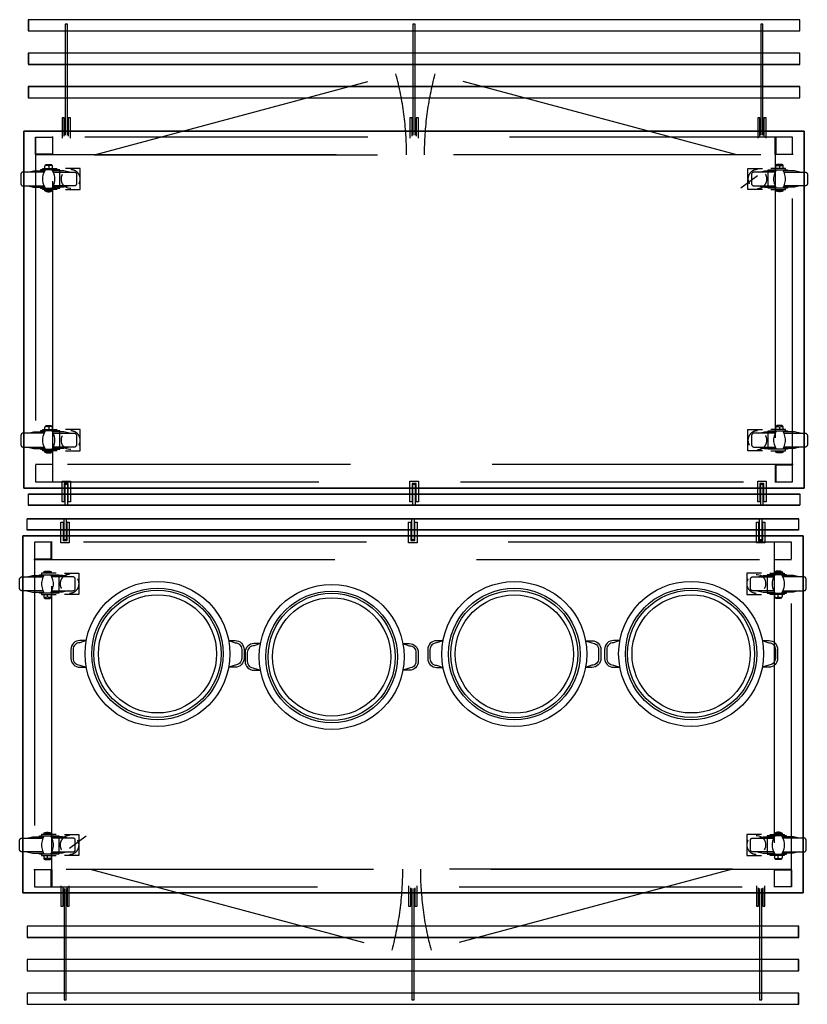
# Model space of a CAD drawing. Header units: millimetres. Extents: x -110 to 230337154, y -20 to 1103899040.
# Tile 43 of 58: x 115191295 to 115193062, y 551931266 to 551933472. Entities that reach past the tile are written whole.
import ezdxf

# ---------------------------------------------------------------- set-up
doc = ezdxf.new("R2010")
doc.units = ezdxf.units.MM
doc.header["$LTSCALE"] = 50
doc.linetypes.add('DASHED', pattern=[19.05, 12.7, -6.35])
doc.layers.get('0').update_dxf_attribs({"lineweight": 5})
doc.layers.add('2D APPARATUUR', color=7, linetype='Continuous')
doc.layers.add('2D APPARATUUR ONDERBOUW', color=40, linetype='DASHED')

# ---------------------------------------------------------------- blocks, each defined once
blk = doc.blocks.new('*U68')
at = {"layer": '2D APPARATUUR ONDERBOUW'}
for q in [(676.1, 181.2), (700, 0)]:
    blk.add_line((0, 0), q, dxfattribs=at)
blk.add_arc((0.6, 0), 699.4, 0, 15.01, dxfattribs=at)
blk = doc.blocks.new('Uitgiftemeubel enkel')
at = {"layer": '2D APPARATUUR'}
for p, q in [((1746.9, 1299.9), (16.8, 1299.9)), ((16.8, 1299.9), (16.8, 1274.8)), ((99.5, 1290.1), (99.5, 1040.8)), ((104.5, 1290.1), (99.5, 1290.1)), ((104.5, 1040.8), (104.5, 1290.1)), ((879.5, 1290.1), (879.5, 1040.8)), ((884.5, 1290.1), (879.5, 1290.1)), ((884.5, 1040.8), (884.5, 1290.1)), ((1659.4, 1290.1), (1659.4, 1040.8)), ((1664.5, 1290.1), (1659.4, 1290.1)), ((1664.5, 1040.8), (1664.5, 1290.1)), ((1746.9, 1274.8), (1746.9, 1299.9)), ((16.8, 1274.8), (1746.9, 1274.8)), ((1746.9, 1225.1), (16.8, 1225.1)), ((16.8, 1225.1), (16.8, 1199.9)), ((1746.9, 1199.9), (1746.9, 1225.1)), ((16.8, 1199.9), (1746.9, 1199.9)), ((1746.9, 1150.2), (16.8, 1150.2)), ((16.8, 1150.2), (16.8, 1124.8)), ((1746.9, 1124.8), (1746.9, 1150.2)), ((16.8, 1124.8), (1746.9, 1124.8)), ((97.6, 1080.2), (92.6, 1080.2)), ((92.6, 1080.2), (92.6, 1034.2)), ((97.6, 1039.2), (97.6, 1080.2)), ((106.6, 1080.2), (106.6, 1039.2)), ((111.7, 1080.2), (106.6, 1080.2)), ((111.7, 1034.2), (111.7, 1080.2)), ((877.6, 1080.2), (872.6, 1080.2)), ((872.6, 1080.2), (872.6, 1034.2)), ((877.6, 1039.2), (877.6, 1080.2)), ((886.6, 1080.2), (886.6, 1039.2)), ((891.6, 1080.2), (886.6, 1080.2)), ((891.6, 1034.2), (891.6, 1080.2)), ((1657.6, 1080.2), (1652.6, 1080.2)), ((1652.6, 1080.2), (1652.6, 1034.2)), ((1657.6, 1039.2), (1657.6, 1080.2)), ((1666.6, 1080.2), (1666.6, 1039.2)), ((1671.6, 1080.2), (1666.6, 1080.2)), ((1671.6, 1034.2), (1671.6, 1080.2)), ((6.7, 249.8), (6.7, 1050.2)), ((6.7, 1050.2), (1757, 1050.2)), ((1757, 1050.2), (1757, 249.8)), ((92.6, 219.7), (92.6, 265.7)), ((92.6, 265.7), (111.7, 265.7)), ((111.7, 265.7), (111.7, 219.7)), ((872.6, 219.7), (872.6, 265.7)), ((872.6, 265.7), (891.6, 265.7)), ((891.6, 265.7), (891.6, 219.7)), ((1652.6, 219.7), (1652.6, 265.7)), ((1652.6, 265.7), (1671.6, 265.7)), ((1671.6, 265.7), (1671.6, 219.7)), ((1757, 249.8), (6.7, 249.8)), ((106.6, 260.7), (97.6, 260.7)), ((97.6, 260.7), (97.6, 219.7)), ((99.5, 211.5), (99.5, 259.1)), ((99.5, 259.1), (104.5, 259.1)), ((104.5, 259.1), (104.5, 211.5)), ((106.6, 219.7), (106.6, 260.7)), ((886.6, 260.7), (877.6, 260.7)), ((877.6, 260.7), (877.6, 219.7)), ((879.5, 211.5), (879.5, 259.1)), ((879.5, 259.1), (884.5, 259.1)), ((884.5, 259.1), (884.5, 211.5)), ((886.6, 219.7), (886.6, 260.7)), ((1666.6, 260.7), (1657.6, 260.7)), ((1657.6, 260.7), (1657.6, 219.7)), ((1659.4, 211.5), (1659.4, 259.1)), ((1659.4, 259.1), (1664.5, 259.1)), ((1664.5, 259.1), (1664.5, 211.5)), ((1666.6, 219.7), (1666.6, 260.7)), ((16.8, 236.9), (1746.9, 236.9)), ((1746.9, 211.5), (16.8, 211.5)), ((97.6, 219.7), (92.6, 219.7)), ((111.7, 219.7), (106.6, 219.7)), ((877.6, 219.7), (872.6, 219.7)), ((891.6, 219.7), (886.6, 219.7)), ((1657.6, 219.7), (1652.6, 219.7)), ((1671.6, 219.7), (1666.6, 219.7))]:
    blk.add_line(p, q, dxfattribs=at)
for points in [[(17.2, 1299.6), (17.2, 1274.7), (1747, 1274.7), (1747, 1299.6)], [(17.2, 1224.7), (17.2, 1199.8), (1747, 1199.8), (1747, 1224.7)], [(17.2, 1124.7), (1747, 1124.7), (1747, 1149.8), (17.2, 1149.8)], [(17.2, 237), (1747, 237), (1747, 211.8), (17.2, 211.8)]]:
    blk.add_lwpolyline(points, close=True, dxfattribs=at)
at = {"layer": '2D APPARATUUR', "color": 7, "lineweight": 25}
blk.add_lwpolyline([(7.1, 1050.2), (7.1, 250.1), (1757.1, 250.1), (1757.1, 1050.2)], close=True, dxfattribs=at)
at = {"layer": '2D APPARATUUR ONDERBOUW'}
for p, q in [((72, 997.8), (72, 1037.8)), ((1692, 997.8), (1692, 1037.8)), ((33.3, 998.9), (33.3, 1036.4)), ((33.3, 1036.4), (70.9, 1036.4)), ((70.9, 1036.4), (70.9, 998.9)), ((1693.3, 1036.4), (1693.3, 998.9)), ((1730.9, 1036.4), (1693.3, 1036.4)), ((1730.9, 998.9), (1730.9, 1036.4)), ((32, 997.8), (72, 997.8)), ((70.9, 998.9), (33.3, 998.9)), ((1731.9, 997.8), (1692, 997.8)), ((1693.3, 998.9), (1730.9, 998.9)), ((54, 971.6), (54.8, 973.2)), ((54.8, 972.4), (54, 971.6)), ((54, 966.6), (54, 971.6)), ((54.8, 973.2), (55.6, 974.5)), ((55.8, 972.9), (54.8, 972.4)), ((55.6, 974.5), (56.6, 975.6)), ((56.6, 973.5), (55.8, 972.9)), ((56.6, 975.6), (68.5, 975.6)), ((57.7, 973.5), (56.6, 973.5)), ((59, 973.5), (57.7, 973.5)), ((60.1, 973.5), (59, 973.5)), ((60.9, 972.9), (60.1, 973.5)), ((61.9, 972.4), (60.9, 972.9)), ((62.7, 971.6), (61.9, 972.4)), ((63.2, 972.4), (62.7, 971.6)), ((62.7, 971.6), (62.7, 966.6)), ((64.3, 972.9), (63.2, 972.4)), ((65.4, 973.5), (64.3, 972.9)), ((66.4, 973.5), (65.4, 973.5)), ((67.5, 973.5), (66.4, 973.5)), ((68.5, 973.5), (67.5, 973.5)), ((68.5, 975.6), (69.6, 974.5)), ((69.3, 972.9), (68.5, 973.5)), ((70.4, 972.4), (69.3, 972.9)), ((69.6, 974.5), (70.4, 973.2)), ((70.4, 973.2), (71.2, 971.6)), ((71.2, 971.6), (70.4, 972.4)), ((71.2, 966.6), (71.2, 971.6)), ((1693.6, 973.2), (1693, 971.6)), ((1693, 971.6), (1693.8, 972.4)), ((1693, 966.6), (1693, 971.6)), ((1694.4, 974.5), (1693.6, 973.2)), ((1693.8, 972.4), (1694.6, 972.9)), ((1695.4, 975.6), (1694.4, 974.5)), ((1694.6, 972.9), (1695.7, 973.5)), ((1707.6, 975.6), (1695.4, 975.6)), ((1695.7, 973.5), (1696.7, 973.5)), ((1696.7, 973.5), (1697.8, 973.5)), ((1697.8, 973.5), (1698.9, 973.5)), ((1698.9, 973.5), (1699.9, 972.9)), ((1699.9, 972.9), (1700.7, 972.4)), ((1700.7, 972.4), (1701.5, 971.6)), ((1701.5, 971.6), (1702.3, 972.4)), ((1701.5, 971.6), (1701.5, 966.6)), ((1702.3, 972.4), (1703.1, 972.9)), ((1703.1, 972.9), (1704.2, 973.5)), ((1704.2, 973.5), (1705.2, 973.5)), ((1705.2, 973.5), (1706.3, 973.5)), ((1706.3, 973.5), (1707.3, 973.5)), ((1707.3, 973.5), (1708.4, 972.9)), ((1708.7, 974.5), (1707.6, 975.6)), ((1708.4, 972.9), (1709.2, 972.4)), ((1709.4, 973.2), (1708.7, 974.5)), ((1709.2, 972.4), (1710, 971.6)), ((1710, 971.6), (1709.4, 973.2)), ((1710, 966.6), (1710, 971.6)), ((0.3, 954.2), (0, 953.4)), ((0, 953.4), (0, 932.5)), ((0.5, 955), (0.3, 954.2)), ((0.8, 955.7), (0.5, 955)), ((1.3, 956.5), (0.8, 955.7)), ((1.9, 957.1), (1.3, 956.5)), ((2.6, 957.6), (1.9, 957.1)), ((3.4, 958.1), (2.6, 957.6)), ((4.2, 958.4), (3.4, 958.1)), ((5, 958.4), (4.2, 958.4)), ((52.7, 958.4), (5, 958.4)), ((15.9, 958.4), (28.8, 961.3)), ((28.8, 961.3), (54.2, 961.3)), ((87.8, 963.4), (44.2, 963.4)), ((44.2, 963.4), (44.2, 961.3)), ((49.2, 964.2), (49.2, 966.6)), ((49.2, 966.6), (81.8, 966.6)), ((49.5, 946), (50.5, 952)), ((50.5, 952), (52.4, 957.9)), ((52.4, 957.9), (55.3, 963.4)), ((69.8, 963.4), (72.8, 957.9)), ((96.3, 961.3), (71.2, 961.3)), ((72.5, 958.4), (120.1, 958.4)), ((72.8, 957.9), (74.9, 952)), ((74.9, 952), (75.7, 946)), ((87.8, 922.4), (87.8, 963.4)), ((91.5, 947.8), (92.9, 951.5)), ((92.9, 951.5), (93.9, 953.4)), ((109.3, 958.4), (96.3, 961.3)), ((133.3, 966.6), (100.5, 966.6)), ((120.1, 958.4), (120.9, 958.4)), ((120.9, 958.4), (121.7, 958.1)), ((121.7, 958.1), (122.5, 957.6)), ((122.5, 957.6), (123.3, 957.1)), ((123.3, 957.1), (123.8, 956.5)), ((123.8, 956.5), (124.4, 955.7)), ((124.4, 955.7), (124.9, 955)), ((124.9, 955), (125.1, 954.2)), ((125.1, 954.2), (125.1, 953.4)), ((125.1, 953.4), (125.1, 932.5)), ((133.3, 919.2), (133.3, 966.6)), ((1652, 950.2), (1614.5, 922.7)), ((1630.9, 919.2), (1630.9, 966.6)), ((1630.9, 966.6), (1663.7, 966.6)), ((1639.3, 955), (1639.1, 954.2)), ((1639.1, 954.2), (1639.1, 953.4)), ((1639.1, 953.4), (1639.1, 932.5)), ((1639.6, 955.7), (1639.3, 955)), ((1640.1, 956.5), (1639.6, 955.7)), ((1640.9, 957.1), (1640.1, 956.5)), ((1641.5, 957.6), (1640.9, 957.1)), ((1642.2, 958.1), (1641.5, 957.6)), ((1643, 958.4), (1642.2, 958.1)), ((1644.1, 958.4), (1643, 958.4)), ((1691.5, 958.4), (1644.1, 958.4)), ((1654.9, 958.4), (1667.9, 961.3)), ((1667.9, 961.3), (1693, 961.3)), ((1676.1, 922.4), (1676.1, 963.4)), ((1676.1, 963.4), (1719.8, 963.4)), ((1715, 966.6), (1682.2, 966.6)), ((1689.3, 952), (1688.3, 946)), ((1691.5, 957.9), (1689.3, 952)), ((1694.4, 963.4), (1691.5, 957.9)), ((1711.8, 957.9), (1708.9, 963.4)), ((1735.1, 961.3), (1710, 961.3)), ((1711.6, 958.4), (1758.9, 958.4)), ((1713.7, 952), (1711.8, 957.9)), ((1714.7, 946), (1713.7, 952)), ((1715, 964.2), (1715, 966.6)), ((1719.8, 963.4), (1719.8, 961.3)), ((1748.1, 958.4), (1735.1, 961.3)), ((1758.9, 958.4), (1760, 958.4)), ((1760, 958.4), (1760.8, 958.1)), ((1760.8, 958.1), (1761.6, 957.6)), ((1761.6, 957.6), (1762.4, 957.1)), ((1762.4, 957.1), (1762.9, 956.5)), ((1762.9, 956.5), (1763.4, 955.7)), ((1763.4, 955.7), (1763.7, 955)), ((1763.7, 955), (1764, 954.2)), ((1764, 954.2), (1764, 953.4)), ((1764, 953.4), (1764, 932.5)), ((0, 932.5), (0.3, 931.4)), ((0.3, 931.4), (0.5, 930.6)), ((0.5, 930.6), (0.8, 929.8)), ((0.8, 929.8), (1.3, 929.3)), ((1.3, 929.3), (1.9, 928.5)), ((1.9, 928.5), (2.6, 928)), ((2.6, 928), (3.4, 927.7)), ((3.4, 927.7), (4.2, 927.4)), ((4.2, 927.4), (5, 927.4)), ((5, 927.4), (52.7, 927.4)), ((15.9, 927.4), (28.8, 924.3)), ((49.5, 939.9), (49.5, 946)), ((50.5, 933.8), (49.5, 939.9)), ((52.4, 927.7), (50.5, 933.8)), ((55.3, 922.4), (52.4, 927.7)), ((72.8, 927.7), (69.8, 922.4)), ((120.1, 927.4), (72.5, 927.4)), ((74.9, 933.8), (72.8, 927.7)), ((75.7, 939.9), (74.9, 933.8)), ((75.7, 946), (75.7, 939.9)), ((91, 943.8), (91.5, 947.8)), ((91, 939.6), (91, 943.8)), ((92.1, 935.9), (91, 939.6)), ((93.7, 932.2), (92.1, 935.9)), ((96, 928.8), (93.7, 932.2)), ((99, 926.1), (96, 928.8)), ((109.3, 927.4), (96.3, 924.3)), ((120.9, 927.4), (120.1, 927.4)), ((121.7, 927.7), (120.9, 927.4)), ((122.5, 928), (121.7, 927.7)), ((123.3, 928.5), (122.5, 928)), ((123.8, 929.3), (123.3, 928.5)), ((124.4, 929.8), (123.8, 929.3)), ((124.9, 930.6), (124.4, 929.8)), ((125.1, 931.4), (124.9, 930.6)), ((125.1, 932.5), (125.1, 931.4)), ((1639.1, 932.5), (1639.1, 931.4)), ((1639.1, 931.4), (1639.3, 930.6)), ((1639.3, 930.6), (1639.6, 929.8)), ((1639.6, 929.8), (1640.1, 929.3)), ((1640.1, 929.3), (1640.9, 928.5)), ((1640.9, 928.5), (1641.5, 928)), ((1641.5, 928), (1642.2, 927.7)), ((1642.2, 927.7), (1643, 927.4)), ((1643, 927.4), (1644.1, 927.4)), ((1644.1, 927.4), (1691.5, 927.4)), ((1654.9, 927.4), (1667.9, 924.3)), ((1688.3, 946), (1688.3, 939.9)), ((1688.3, 939.9), (1689.3, 933.8)), ((1689.3, 933.8), (1691.5, 927.7)), ((1691.5, 927.7), (1694.4, 922.4)), ((1708.9, 922.4), (1711.8, 927.7)), ((1758.9, 927.4), (1711.6, 927.4)), ((1711.8, 927.7), (1713.7, 933.8)), ((1713.7, 933.8), (1714.7, 939.9)), ((1714.7, 939.9), (1714.7, 946)), ((1748.1, 927.4), (1735.1, 924.3)), ((1760, 927.4), (1758.9, 927.4)), ((1760.8, 927.7), (1760, 927.4)), ((1761.6, 928), (1760.8, 927.7)), ((1762.4, 928.5), (1761.6, 928)), ((1762.9, 929.3), (1762.4, 928.5)), ((1763.4, 929.8), (1762.9, 929.3)), ((1763.7, 930.6), (1763.4, 929.8)), ((1764, 931.4), (1763.7, 930.6)), ((1764, 932.5), (1764, 931.4)), ((28.8, 924.3), (54.2, 924.3)), ((44.2, 924.3), (44.2, 922.4)), ((44.2, 922.4), (87.8, 922.4)), ((49.2, 919.2), (49.2, 921.6)), ((81.8, 919.2), (49.2, 919.2)), ((54, 916.1), (54, 919.2)), ((54, 916.1), (57.4, 914.7)), ((71.2, 916.1), (54, 916.1)), ((57.4, 914.7), (60.9, 914.2)), ((60.9, 914.2), (64.3, 914.2)), ((64.3, 914.2), (67.7, 914.7)), ((67.7, 914.7), (71.2, 916.1)), ((96.3, 924.3), (71.2, 924.3)), ((71.2, 916.1), (71.2, 919.2)), ((102.4, 924), (99, 926.1)), ((100.5, 919.2), (133.3, 919.2)), ((106.1, 922.4), (102.4, 924)), ((110.1, 921.6), (106.1, 922.4)), ((111.9, 921.6), (110.1, 921.6)), ((1663.7, 919.2), (1630.9, 919.2)), ((1667.9, 924.3), (1693, 924.3)), ((1719.8, 922.4), (1676.1, 922.4)), ((1682.2, 919.2), (1715, 919.2)), ((1693, 916.1), (1693, 919.2)), ((1696.2, 914.7), (1693, 916.1)), ((1693, 916.1), (1710, 916.1)), ((1699.7, 914.2), (1696.2, 914.7)), ((1703.4, 914.2), (1699.7, 914.2)), ((1706.8, 914.7), (1703.4, 914.2)), ((1710, 916.1), (1706.8, 914.7)), ((1735.1, 924.3), (1710, 924.3)), ((1710, 916.1), (1710, 919.2)), ((1715, 919.2), (1715, 921.6)), ((1719.8, 924.3), (1719.8, 922.4)), ((15.9, 373.1), (28.8, 376.1)), ((28.8, 376.1), (54.2, 376.1)), ((87.8, 378.2), (44.2, 378.2)), ((44.2, 378.2), (44.2, 376.1)), ((49.2, 378.7), (49.2, 381.3)), ((49.2, 381.3), (81.8, 381.3)), ((52.4, 372.6), (55.3, 378.2)), ((54, 386.4), (54.8, 387.7)), ((54.8, 387.2), (54, 386.4)), ((54, 381.3), (54, 386.4)), ((54.8, 387.7), (55.6, 389)), ((55.8, 387.7), (54.8, 387.2)), ((55.6, 389), (56.6, 390.3)), ((56.6, 388), (55.8, 387.7)), ((56.6, 390.3), (68.5, 390.3)), ((57.7, 388.2), (56.6, 388)), ((59, 388.2), (57.7, 388.2)), ((60.1, 388), (59, 388.2)), ((60.9, 387.7), (60.1, 388)), ((61.9, 387.2), (60.9, 387.7)), ((62.7, 386.4), (61.9, 387.2)), ((63.2, 387.2), (62.7, 386.4)), ((62.7, 386.4), (62.7, 381.3)), ((64.3, 387.7), (63.2, 387.2)), ((65.4, 388), (64.3, 387.7)), ((66.4, 388.2), (65.4, 388)), ((67.5, 388.2), (66.4, 388.2)), ((68.5, 388), (67.5, 388.2)), ((68.5, 390.3), (69.6, 389)), ((69.3, 387.7), (68.5, 388)), ((70.4, 387.2), (69.3, 387.7)), ((69.6, 389), (70.4, 387.7)), ((69.8, 378.2), (72.8, 372.6)), ((70.4, 387.7), (71.2, 386.4)), ((71.2, 386.4), (70.4, 387.2)), ((71.2, 381.3), (71.2, 386.4)), ((96.3, 376.1), (71.2, 376.1)), ((87.8, 337.2), (87.8, 378.2)), ((109.3, 373.1), (96.3, 376.1)), ((133.3, 381.3), (100.5, 381.3)), ((133.3, 333.7), (133.3, 381.3)), ((1630.9, 333.7), (1630.9, 381.3)), ((1630.9, 381.3), (1663.7, 381.3)), ((1654.9, 373.1), (1667.9, 376.1)), ((1667.9, 376.1), (1693, 376.1)), ((1676.1, 337.2), (1676.1, 378.2)), ((1676.1, 378.2), (1719.8, 378.2)), ((1715, 381.3), (1682.2, 381.3)), ((1694.4, 378.2), (1691.5, 372.6)), ((1693.6, 387.7), (1693, 386.4)), ((1693, 386.4), (1693.8, 387.2)), ((1693, 381.3), (1693, 386.4)), ((1694.4, 389), (1693.6, 387.7)), ((1693.8, 387.2), (1694.6, 387.7)), ((1695.4, 390.3), (1694.4, 389)), ((1694.6, 387.7), (1695.7, 388)), ((1707.6, 390.3), (1695.4, 390.3)), ((1695.7, 388), (1696.7, 388.2)), ((1696.7, 388.2), (1697.8, 388.2)), ((1697.8, 388.2), (1698.9, 388)), ((1698.9, 388), (1699.9, 387.7)), ((1699.9, 387.7), (1700.7, 387.2)), ((1700.7, 387.2), (1701.5, 386.4)), ((1701.5, 386.4), (1702.3, 387.2)), ((1701.5, 386.4), (1701.5, 381.3)), ((1702.3, 387.2), (1703.1, 387.7)), ((1703.1, 387.7), (1704.2, 388)), ((1704.2, 388), (1705.2, 388.2)), ((1705.2, 388.2), (1706.3, 388.2)), ((1706.3, 388.2), (1707.3, 388)), ((1707.3, 388), (1708.4, 387.7)), ((1708.7, 389), (1707.6, 390.3)), ((1708.4, 387.7), (1709.2, 387.2)), ((1709.4, 387.7), (1708.7, 389)), ((1711.8, 372.6), (1708.9, 378.2)), ((1709.2, 387.2), (1710, 386.4)), ((1710, 386.4), (1709.4, 387.7)), ((1710, 381.3), (1710, 386.4)), ((1735.1, 376.1), (1710, 376.1)), ((1715, 378.7), (1715, 381.3)), ((1719.8, 378.2), (1719.8, 376.1)), ((1748.1, 373.1), (1735.1, 376.1)), ((0.3, 368.9), (0, 368.1)), ((0, 368.1), (0, 347)), ((0.5, 369.7), (0.3, 368.9)), ((0.8, 370.5), (0.5, 369.7)), ((1.3, 371.3), (0.8, 370.5)), ((1.9, 371.8), (1.3, 371.3)), ((2.6, 372.4), (1.9, 371.8)), ((3.4, 372.9), (2.6, 372.4)), ((4.2, 372.9), (3.4, 372.9)), ((5, 373.1), (4.2, 372.9)), ((52.7, 373.1), (5, 373.1)), ((49.5, 360.7), (50.5, 366.8)), ((49.5, 354.4), (49.5, 360.7)), ((50.5, 348.3), (49.5, 354.4)), ((50.5, 366.8), (52.4, 372.6)), ((72.5, 373.1), (120.1, 373.1)), ((72.8, 372.6), (74.9, 366.8)), ((74.9, 366.8), (75.7, 360.7)), ((75.7, 354.4), (74.9, 348.3)), ((75.7, 360.7), (75.7, 354.4)), ((91, 358.3), (91.5, 362.3)), ((91, 354.4), (91, 358.3)), ((92.1, 350.4), (91, 354.4)), ((91.5, 362.3), (92.9, 366.3)), ((92.9, 366.3), (93.9, 368.1)), ((120.1, 373.1), (120.9, 372.9)), ((120.9, 372.9), (121.7, 372.9)), ((121.7, 372.9), (122.5, 372.4)), ((122.5, 372.4), (123.3, 371.8)), ((123.3, 371.8), (123.8, 371.3)), ((123.8, 371.3), (124.4, 370.5)), ((124.4, 370.5), (124.9, 369.7)), ((124.9, 369.7), (125.1, 368.9)), ((125.1, 368.9), (125.1, 368.1)), ((125.1, 368.1), (125.1, 347)), ((1639.3, 369.7), (1639.1, 368.9)), ((1639.1, 368.9), (1639.1, 368.1)), ((1639.1, 368.1), (1639.1, 347)), ((1639.6, 370.5), (1639.3, 369.7)), ((1640.1, 371.3), (1639.6, 370.5)), ((1640.9, 371.8), (1640.1, 371.3)), ((1641.5, 372.4), (1640.9, 371.8)), ((1642.2, 372.9), (1641.5, 372.4)), ((1643, 372.9), (1642.2, 372.9)), ((1644.1, 373.1), (1643, 372.9)), ((1691.5, 373.1), (1644.1, 373.1)), ((1689.3, 366.8), (1688.3, 360.7)), ((1688.3, 360.7), (1688.3, 354.4)), ((1688.3, 354.4), (1689.3, 348.3)), ((1691.5, 372.6), (1689.3, 366.8)), ((1711.6, 373.1), (1758.9, 373.1)), ((1713.7, 366.8), (1711.8, 372.6)), ((1714.7, 360.7), (1713.7, 366.8)), ((1713.7, 348.3), (1714.7, 354.4)), ((1714.7, 354.4), (1714.7, 360.7)), ((1758.9, 373.1), (1760, 372.9)), ((1760, 372.9), (1760.8, 372.9)), ((1760.8, 372.9), (1761.6, 372.4)), ((1761.6, 372.4), (1762.4, 371.8)), ((1762.4, 371.8), (1762.9, 371.3)), ((1762.9, 371.3), (1763.4, 370.5)), ((1763.4, 370.5), (1763.7, 369.7)), ((1763.7, 369.7), (1764, 368.9)), ((1764, 368.9), (1764, 368.1)), ((1764, 368.1), (1764, 347)), ((0, 347), (0.3, 346.2)), ((0.3, 346.2), (0.5, 345.4)), ((0.5, 345.4), (0.8, 344.6)), ((0.8, 344.6), (1.3, 343.8)), ((1.3, 343.8), (1.9, 343.2)), ((1.9, 343.2), (2.6, 342.7)), ((2.6, 342.7), (3.4, 342.5)), ((3.4, 342.5), (4.2, 342.2)), ((4.2, 342.2), (5, 341.9)), ((5, 341.9), (52.7, 341.9)), ((15.9, 341.9), (28.8, 339)), ((28.8, 339), (54.2, 339)), ((44.2, 339), (44.2, 337.2)), ((44.2, 337.2), (87.8, 337.2)), ((49.2, 333.7), (49.2, 336.4)), ((81.8, 333.7), (49.2, 333.7)), ((52.4, 342.5), (50.5, 348.3)), ((55.3, 337.2), (52.4, 342.5)), ((54, 330.8), (54, 333.7)), ((72.8, 342.5), (69.8, 337.2)), ((96.3, 339), (71.2, 339)), ((71.2, 330.8), (71.2, 333.7)), ((120.1, 341.9), (72.5, 341.9)), ((74.9, 348.3), (72.8, 342.5)), ((93.7, 346.7), (92.1, 350.4)), ((96, 343.5), (93.7, 346.7)), ((99, 340.9), (96, 343.5)), ((109.3, 341.9), (96.3, 339)), ((102.4, 338.5), (99, 340.9)), ((100.5, 333.7), (133.3, 333.7)), ((106.1, 337.2), (102.4, 338.5)), ((110.1, 336.4), (106.1, 337.2)), ((111.9, 336.4), (110.1, 336.4)), ((120.9, 342.2), (120.1, 341.9)), ((121.7, 342.5), (120.9, 342.2)), ((122.5, 342.7), (121.7, 342.5)), ((123.3, 343.2), (122.5, 342.7)), ((123.8, 343.8), (123.3, 343.2)), ((124.4, 344.6), (123.8, 343.8)), ((124.9, 345.4), (124.4, 344.6)), ((125.1, 346.2), (124.9, 345.4)), ((125.1, 347), (125.1, 346.2)), ((1663.7, 333.7), (1630.9, 333.7)), ((1639.1, 347), (1639.1, 346.2)), ((1639.1, 346.2), (1639.3, 345.4)), ((1639.3, 345.4), (1639.6, 344.6)), ((1639.6, 344.6), (1640.1, 343.8)), ((1640.1, 343.8), (1640.9, 343.2)), ((1640.9, 343.2), (1641.5, 342.7)), ((1641.5, 342.7), (1642.2, 342.5)), ((1642.2, 342.5), (1643, 342.2)), ((1643, 342.2), (1644.1, 341.9)), ((1644.1, 341.9), (1691.5, 341.9)), ((1654.9, 341.9), (1667.9, 339)), ((1667.9, 339), (1693, 339)), ((1719.8, 337.2), (1676.1, 337.2)), ((1682.2, 333.7), (1715, 333.7)), ((1689.3, 348.3), (1691.5, 342.5)), ((1691.5, 342.5), (1694.4, 337.2)), ((1693, 330.8), (1693, 333.7)), ((1708.9, 337.2), (1711.8, 342.5)), ((1735.1, 339), (1710, 339)), ((1710, 330.8), (1710, 333.7)), ((1758.9, 341.9), (1711.6, 341.9)), ((1711.8, 342.5), (1713.7, 348.3)), ((1715, 333.7), (1715, 336.4)), ((1719.8, 339), (1719.8, 337.2)), ((1748.1, 341.9), (1735.1, 339)), ((1760, 342.2), (1758.9, 341.9)), ((1760.8, 342.5), (1760, 342.2)), ((1761.6, 342.7), (1760.8, 342.5)), ((1762.4, 343.2), (1761.6, 342.7)), ((1762.9, 343.8), (1762.4, 343.2)), ((1763.4, 344.6), (1762.9, 343.8)), ((1763.7, 345.4), (1763.4, 344.6)), ((1764, 346.2), (1763.7, 345.4)), ((1764, 347), (1764, 346.2)), ((54, 330.8), (57.4, 329.5)), ((71.2, 330.8), (54, 330.8)), ((57.4, 329.5), (60.9, 329)), ((60.9, 329), (64.3, 329)), ((64.3, 329), (67.7, 329.5)), ((67.7, 329.5), (71.2, 330.8)), ((1696.2, 329.5), (1693, 330.8)), ((1693, 330.8), (1710, 330.8)), ((1699.7, 329), (1696.2, 329.5)), ((1703.4, 329), (1699.7, 329)), ((1706.8, 329.5), (1703.4, 329)), ((1710, 330.8), (1706.8, 329.5)), ((70.9, 302.8), (33.3, 302.8)), ((33.3, 301.4), (33.3, 263.9)), ((72, 265.2), (72, 302.8)), ((1731.9, 302.8), (1692, 302.8)), ((1692, 302.8), (1692, 262.8)), ((1693.3, 301.4), (1693.3, 263.9)), ((1730.9, 301.4), (1693.3, 301.4)), ((1730.9, 263.9), (1730.9, 301.4)), ((33.3, 263.9), (70.9, 263.9)), ((1693.3, 263.9), (1730.9, 263.9))]:
    blk.add_line(p, q, dxfattribs=at)
for points in [[(33.3, 263.9), (1730.9, 263.9), (1730.9, 1036.4), (33.3, 1036.4)], [(1692, 302.8), (72, 302.8), (72, 997.8), (1692, 997.8)]]:
    blk.add_lwpolyline(points, close=True, dxfattribs=at)
for centre, radius, start, end in [((111.9, 942.6), 21.3, 330.6812, 89.1166), ((1651.9, 942.9), 21.1, 89.7396, 210.4626), ((1652, 942.8), 21.2, 270.2024, 29.9998), ((112.1, 357.2), 21.2, 330.1514, 89.6464), ((1651.8, 357.5), 21, 89.2236, 210.9786), ((1652.2, 357.4), 21, 269.577, 30.6252)]:
    blk.add_arc(centre, radius, start, end, dxfattribs=at)
blk.add_blockref('*U68', (165.2, 997.2))
at = {"xscale": -1}
blk.add_blockref('*U68', (1605.5, 997.2), dxfattribs=at)
blk = doc.blocks.new('AK 2 T')
at = {"layer": '2D APPARATUUR', "color": 251, "true_color": 0x636466}
for points in [[(-159.7, 30), (-174.2, 30, 0.414214), (-194.2, 10), (-194.2, -10, 0.414214), (-174.2, -30), (-159.7, -30)], [(-159.8, 30), (-174.2, 25, 0.414214), (-189.2, 10), (-189.2, -10, 0.414214), (-174.2, -25), (-159.8, -30)], [(159.6, 30), (174.1, 30, -0.414214), (194.1, 10), (194.1, -10, -0.414214), (174.1, -30), (159.6, -30)], [(159.7, 30), (174.1, 25, -0.414214), (189.1, 10), (189.1, -10, -0.414214), (174.1, -25), (159.7, -30)]]:
    blk.add_lwpolyline(points, format="xyb", dxfattribs=at)
for radius in [162.5, 147.5, 142.5, 132.5]:
    blk.add_circle((0, 0), radius, dxfattribs=at)

msp = doc.modelspace()

# ---------------------------------------------------------------- block references
at = {"layer": '2D APPARATUUR ONDERBOUW'}
for name, p in [('Uitgiftemeubel enkel', (115191298, 551932172.5)), ('AK 2 T', (115191604.5, 551932051.1)), ('AK 2 T', (115191995.2, 551932044.3)), ('AK 2 T', (115192404.8, 551932050.6)), ('AK 2 T', (115192801.3, 551932051.1))]:
    msp.add_blockref(name, p, dxfattribs=at)
at = {"layer": '2D APPARATUUR ONDERBOUW', "rotation": 180}
msp.add_blockref('Uitgiftemeubel enkel', (115193059.4, 551932565.7), dxfattribs=at)

doc.saveas('drawing.dxf')
